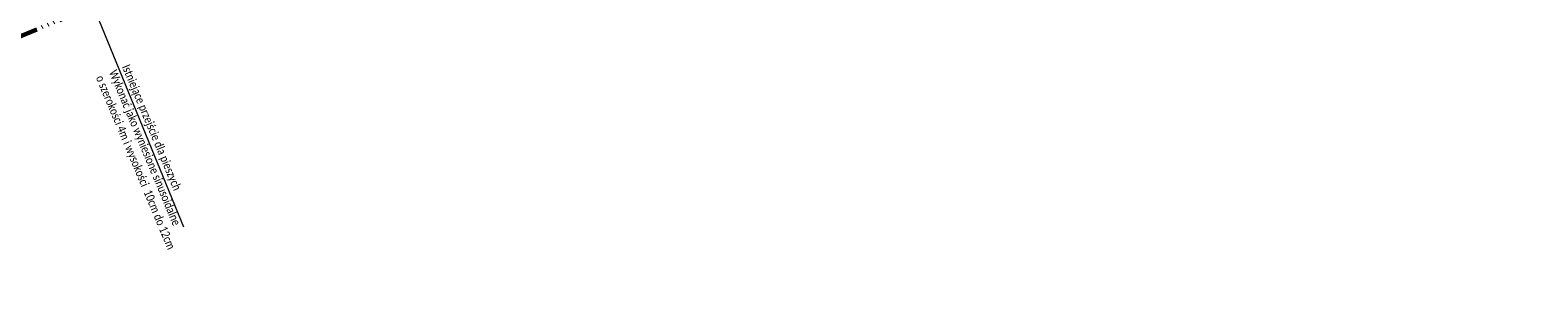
# Model space of a CAD drawing. Header units: millimetres. Extents: x 5493565 to 5508502, y 5765528 to 5769967.
# Tile 5 of 12: x 5507981 to 5508221, y 5765670 to 5765713. Entities that reach past the tile are written whole.
import ezdxf

# ---------------------------------------------------------------- set-up
doc = ezdxf.new("R2010")
doc.units = ezdxf.units.MM
doc.linetypes.add('ACAD_ISO14W100', pattern=[24, 12, -3, 0, -3, 0, -3, 0, -3])
doc.layers.add('! LINIA ROZGRANICZAJACA INWESTYCJĘ', color=30, linetype='ACAD_ISO14W100', lineweight=60)
doc.layers.add('!! Opisy Projektowe', color=5, linetype='Continuous', lineweight=15)
doc.styles.get("Standard").update_dxf_attribs({"font": 'calibri.ttf', "width": 0.8, "height": 1.35})

msp = doc.modelspace()

# ---------------------------------------------------------------- linework, layer by layer
at = {"layer": '! LINIA ROZGRANICZAJACA INWESTYCJĘ', "ltscale": 0.3}
msp.add_lwpolyline([(5508222.585, 5765813.794), (5508214.596, 5765810.651), (5508156.848, 5765786.319), (5508115.478, 5765769.705), (5508044.276, 5765739.293), (5507950.66, 5765700.766)], dxfattribs=at)
at = {"layer": '!! Opisy Projektowe'}
msp.add_lwpolyline([(5508005.258, 5765682.155), (5507988.952, 5765721.936)], dxfattribs=at)

# ---------------------------------------------------------------- texts
at = {"layer": '!! Opisy Projektowe', "insert": (5507996.633, 5765708.193), "char_height": 1.35, "attachment_point": 1, "rotation": 292.67358}
msp.add_mtext_dynamic_manual_height_columns('Istniejące przejście dla pieszych\\PWykonać jako wyniesione sinusoidalne \\Po szerokości 4m i wysokości  10cm do 12cm', width=40.90307, gutter_width=6.75, heights=[0], dxfattribs=at)

doc.saveas('drawing.dxf')
